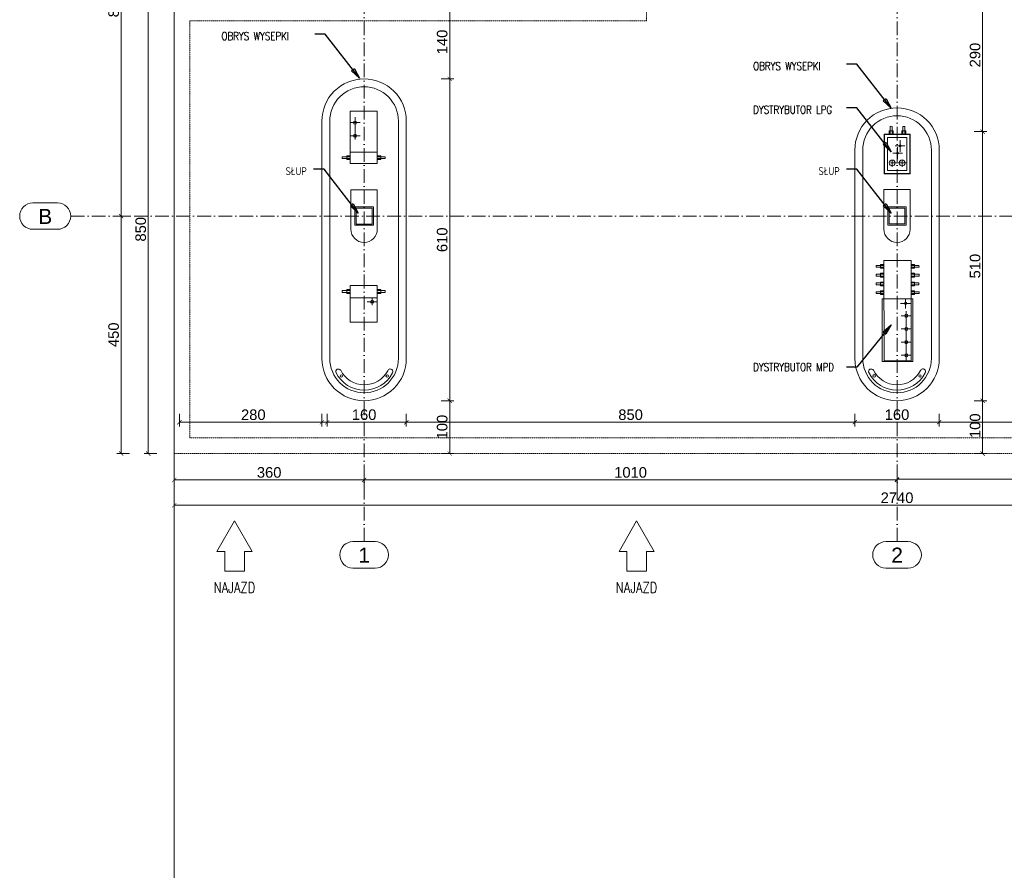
# Model space of a CAD drawing. Extents: x 64716 to 7565828, y -160732 to 5881792.
# Tile 138 of 160: x 263874 to 282535, y -39484 to -23364. Entities that reach past the tile are written whole.
import ezdxf

# ---------------------------------------------------------------- set-up
doc = ezdxf.new("R2010")
doc.units = 0
doc.header["$MEASUREMENT"] = 0
for name, pattern in [('DASHDOT', [20, 13, -3.4, 0.2, -3.4]), ('DASHED', [19.05, 12.7, -6.35]), ('Przerywana', [500, 300, -200])]:
    doc.linetypes.add(name, pattern=pattern)
for name, color, linetype, lineweight in [('-AGP1_widokowe', 7, 'Continuous', 15), ('a___wymiary', 46, 'Continuous', 18), ('BK_Opisy', 31, 'Continuous', 20), ('BK_Osie', 6, 'DASHDOT', 5), ('linii', 7, 'Continuous', 15), ('Wiata', 250, 'Continuous', 20)]:
    doc.layers.add(name, color=color, linetype=linetype, lineweight=lineweight)
for name, color, linetype in [('100_rzut_okna', 1, 'Continuous'), ('g dystrybutory', 7, 'Continuous'), ('TB_WYMIAROWANIE', 5, 'Continuous')]:
    doc.layers.add(name, color=color, linetype=linetype)
doc.layers.add('SHARY', color=7, linetype='Continuous', lineweight=15, true_color=0xa5a5a5)
doc.styles.add('ARIAL', font='arial.ttf')
doc.styles.add('ROMANS', font='simplex.shx', dxfattribs={"width": 0.8, "oblique": 15})
doc.styles.add('styl1', font='simplex.shx', dxfattribs={"oblique": 5})
doc.dimstyles.new('1_100', dxfattribs={"dimscale": 10, "dimtxt": 25, "dimasz": 20, "dimexe": 10, "dimexo": 10, "dimgap": 1, "dimtad": 0, "dimdec": 0, "dimzin": 0, "dimdsep": 46, "dimtxsty": 'ROMANS', "dimblk1": 'OBLIQUE', "dimblk2": 'OBLIQUE', "dimsah": 1, "dimcen": 0, "dimdle": 10, "dimclrd": 256, "dimclre": 256, "dimclrt": 2, "dimadec": 0, "dimazin": 0, "dimtfac": 0.4, "dimtdec": 0, "dimtmove": 0, "dimatfit": 3, "dimldrblk": 'CLOSEDBLANK', "dimfxl": 1, "dimtvp": 1, "dimtolj": 1, "dimtzin": 0, "dimarcsym": 0})
doc.dimstyles.new('mosstowy 1-100', dxfattribs={"dimscale": 20, "dimtxt": 10, "dimasz": 4, "dimexe": 4, "dimexo": 4, "dimgap": 2, "dimtad": 1, "dimdec": 0, "dimlfac": 0.1, "dimtxsty": 'ARIAL', "dimblk": 'ARCHTICK', "dimcen": 4, "dimclrd": 4, "dimclre": 4, "dimclrt": 256, "dimadec": 0, "dimazin": 0, "dimtfac": 1, "dimtdec": 0, "dimtmove": 1, "dimatfit": 3, "dimfxl": 8, "dimfxlon": 1, "dimlwd": 9, "dimlwe": 9, "dimarcsym": 0})

# ---------------------------------------------------------------- blocks, each defined once
blk = doc.blocks.new('_ArchTick')
at = {"layer": '100_rzut_okna', "color": 0, "linetype": 'Continuous', "const_width": 0.15}
blk.add_lwpolyline([(-0.5, -0.5), (0.5, 0.5)], dxfattribs=at)
blk = doc.blocks.new('*D1407')
at = {"layer": 'a___wymiary', "color": 4, "lineweight": 9}
for p, q in [((280502, -32234), (280502, -31994)), ((290602, -32074), (280502, -32074)), ((290602, -32234), (290602, -31994))]:
    blk.add_line(p, q, dxfattribs=at)
at = {"layer": 'Defpoints', "color": 0}
for p in [(280502, -32074), (280502, -32903), (290602, -32903)]:
    blk.add_point(p, dxfattribs=at)
at = {"layer": 'a___wymiary', "color": 4, "lineweight": 9, "xscale": 80, "yscale": 80, "zscale": 80, "rotation": 180}
blk.add_blockref('_ArchTick', (280502, -32074), dxfattribs=at)
at = {"layer": 'a___wymiary', "color": 4, "lineweight": 9, "xscale": 80, "yscale": 80, "zscale": 80}
blk.add_blockref('_ArchTick', (290602, -32074), dxfattribs=at)
at = {"layer": 'a___wymiary', "insert": (285552, -31932), "char_height": 200, "attachment_point": 5, "style": 'ARIAL'}
blk.add_mtext('1010', dxfattribs=at)
blk = doc.blocks.new('*D1408')
at = {"layer": 'a___wymiary', "color": 4, "lineweight": 9}
for p, q in [((270402, -32247), (270402, -32007)), ((280502, -32087), (270402, -32087)), ((280502, -32247), (280502, -32007))]:
    blk.add_line(p, q, dxfattribs=at)
at = {"layer": 'Defpoints', "color": 0}
for p in [(270402, -32087), (270402, -32493), (280502, -32493)]:
    blk.add_point(p, dxfattribs=at)
at = {"layer": 'a___wymiary', "color": 4, "lineweight": 9, "xscale": 80, "yscale": 80, "zscale": 80, "rotation": 180}
blk.add_blockref('_ArchTick', (270402, -32087), dxfattribs=at)
at = {"layer": 'a___wymiary', "color": 4, "lineweight": 9, "xscale": 80, "yscale": 80, "zscale": 80}
blk.add_blockref('_ArchTick', (280502, -32087), dxfattribs=at)
at = {"layer": 'a___wymiary', "insert": (275452, -31945), "char_height": 200, "attachment_point": 5, "style": 'ARIAL'}
blk.add_mtext('1010', dxfattribs=at)
blk = doc.blocks.new('*D1409')
at = {"layer": 'a___wymiary', "color": 4, "lineweight": 9}
for p, q in [((265664, -19086), (265877, -19086)), ((265797, -27086), (265797, -19086)), ((265664, -27086), (265877, -27086))]:
    blk.add_line(p, q, dxfattribs=at)
at = {"layer": 'Defpoints', "color": 0}
for p in [(265584, -19086), (265797, -19086), (265584, -27086)]:
    blk.add_point(p, dxfattribs=at)
at = {"layer": 'a___wymiary', "color": 4, "lineweight": 9, "xscale": 80, "yscale": 80, "zscale": 80}
for p, rotation in [((265797, -19086), 90), ((265797, -27086), 270)]:
    blk.add_blockref('_ArchTick', p, dxfattribs=dict(at, rotation=rotation))
at = {"layer": 'a___wymiary', "insert": (265655, -23086), "char_height": 200, "attachment_point": 5, "rotation": 90, "style": 'ARIAL'}
blk.add_mtext('800', dxfattribs=at)
blk = doc.blocks.new('*D1411')
at = {"layer": 'a___wymiary', "color": 4, "lineweight": 9}
for p, q in [((266802, -31927), (266802, -32167)), ((270402, -32087), (266802, -32087)), ((270402, -31927), (270402, -32167))]:
    blk.add_line(p, q, dxfattribs=at)
at = {"layer": 'Defpoints', "color": 0}
for p in [(266802, -31586), (270402, -31586), (266802, -32087)]:
    blk.add_point(p, dxfattribs=at)
at = {"layer": 'a___wymiary', "color": 4, "lineweight": 9, "xscale": 80, "yscale": 80, "zscale": 80, "rotation": 180}
blk.add_blockref('_ArchTick', (266802, -32087), dxfattribs=at)
at = {"layer": 'a___wymiary', "color": 4, "lineweight": 9, "xscale": 80, "yscale": 80, "zscale": 80}
blk.add_blockref('_ArchTick', (270402, -32087), dxfattribs=at)
at = {"layer": 'a___wymiary', "insert": (268602, -31945), "char_height": 200, "attachment_point": 5, "style": 'ARIAL'}
blk.add_mtext('360', dxfattribs=at)
blk = doc.blocks.new('*D1412')
at = {"layer": 'a___wymiary', "color": 4, "lineweight": 9}
for p, q in [((265957, -27086), (265717, -27086)), ((265797, -27086), (265797, -31586)), ((265957, -31586), (265717, -31586))]:
    blk.add_line(p, q, dxfattribs=at)
at = {"layer": 'Defpoints', "color": 0}
for p in [(267724, -27086), (265797, -31586), (267724, -31586)]:
    blk.add_point(p, dxfattribs=at)
at = {"layer": 'a___wymiary', "color": 4, "lineweight": 9, "xscale": 80, "yscale": 80, "zscale": 80}
for p, rotation in [((265797, -27086), 90), ((265797, -31586), 270)]:
    blk.add_blockref('_ArchTick', p, dxfattribs=dict(at, rotation=rotation))
at = {"layer": 'a___wymiary', "insert": (265655, -29336), "char_height": 200, "attachment_point": 5, "rotation": 90, "style": 'ARIAL'}
blk.add_mtext('450', dxfattribs=at)
blk = doc.blocks.new('*D1414')
at = {"layer": 'a___wymiary', "color": 4, "lineweight": 9}
for p, q in [((266902, -30834), (266902, -31074)), ((269702, -30834), (269702, -31074)), ((266902, -30994), (269702, -30994))]:
    blk.add_line(p, q, dxfattribs=at)
at = {"layer": 'Defpoints', "color": 0}
for p in [(266902, -29622), (269702, -29622), (269702, -30994)]:
    blk.add_point(p, dxfattribs=at)
at = {"layer": 'a___wymiary', "color": 4, "lineweight": 9, "xscale": 80, "yscale": 80, "zscale": 80, "rotation": 180}
blk.add_blockref('_ArchTick', (266902, -30994), dxfattribs=at)
at = {"layer": 'a___wymiary', "color": 4, "lineweight": 9, "xscale": 80, "yscale": 80, "zscale": 80}
blk.add_blockref('_ArchTick', (269702, -30994), dxfattribs=at)
at = {"layer": 'a___wymiary', "insert": (268302, -30852), "char_height": 200, "attachment_point": 5, "style": 'ARIAL'}
blk.add_mtext('280', dxfattribs=at)
blk = doc.blocks.new('*D1418')
at = {"layer": 'a___wymiary', "color": 4, "lineweight": 9}
for p, q in [((271864, -24486), (272104, -24486)), ((272024, -24486), (272024, -30585)), ((271864, -30585), (272104, -30585))]:
    blk.add_line(p, q, dxfattribs=at)
at = {"layer": 'Defpoints', "color": 0}
for p in [(270402, -24486), (270402, -30585), (272024, -30585)]:
    blk.add_point(p, dxfattribs=at)
at = {"layer": 'a___wymiary', "color": 4, "lineweight": 9, "xscale": 80, "yscale": 80, "zscale": 80}
for p, rotation in [((272024, -24486), 90), ((272024, -30585), 270)]:
    blk.add_blockref('_ArchTick', p, dxfattribs=dict(at, rotation=rotation))
at = {"layer": 'a___wymiary', "insert": (271882, -27535), "char_height": 200, "attachment_point": 5, "rotation": 90, "style": 'ARIAL'}
blk.add_mtext('610', dxfattribs=at)
blk = doc.blocks.new('*D1419')
at = {"layer": 'a___wymiary', "color": 4, "lineweight": 9}
for p, q in [((271864, -30585), (272104, -30585)), ((272024, -30585), (272024, -31586)), ((271864, -31586), (272104, -31586))]:
    blk.add_line(p, q, dxfattribs=at)
at = {"layer": 'Defpoints', "color": 0}
for p in [(270402, -30585), (270402, -31586), (272024, -31586)]:
    blk.add_point(p, dxfattribs=at)
at = {"layer": 'a___wymiary', "color": 4, "lineweight": 9, "xscale": 80, "yscale": 80, "zscale": 80}
for p, rotation in [((272024, -30585), 90), ((272024, -31586), 270)]:
    blk.add_blockref('_ArchTick', p, dxfattribs=dict(at, rotation=rotation))
at = {"layer": 'a___wymiary', "insert": (271882, -31085), "char_height": 200, "attachment_point": 5, "rotation": 90, "style": 'ARIAL'}
blk.add_mtext('100', dxfattribs=at)
blk = doc.blocks.new('*D1420')
at = {"layer": 'a___wymiary', "color": 4, "lineweight": 9}
for p, q in [((281964, -25485), (282204, -25485)), ((282124, -25485), (282124, -30585)), ((281964, -30585), (282204, -30585))]:
    blk.add_line(p, q, dxfattribs=at)
at = {"layer": 'Defpoints', "color": 0}
for p in [(280502, -25485), (280502, -30585), (282124, -30585)]:
    blk.add_point(p, dxfattribs=at)
at = {"layer": 'a___wymiary', "color": 4, "lineweight": 9, "xscale": 80, "yscale": 80, "zscale": 80}
for p, rotation in [((282124, -25485), 90), ((282124, -30585), 270)]:
    blk.add_blockref('_ArchTick', p, dxfattribs=dict(at, rotation=rotation))
at = {"layer": 'a___wymiary', "insert": (281982, -28035), "char_height": 200, "attachment_point": 5, "rotation": 90, "style": 'ARIAL'}
blk.add_mtext('510', dxfattribs=at)
blk = doc.blocks.new('*D1421')
at = {"layer": 'a___wymiary', "color": 4, "lineweight": 9}
for p, q in [((281964, -22585), (282204, -22585)), ((282124, -25485), (282124, -22585)), ((281964, -25485), (282204, -25485))]:
    blk.add_line(p, q, dxfattribs=at)
at = {"layer": 'Defpoints', "color": 0}
for p in [(280502, -22585), (282124, -22585), (280502, -25485)]:
    blk.add_point(p, dxfattribs=at)
at = {"layer": 'a___wymiary', "color": 4, "lineweight": 9, "xscale": 80, "yscale": 80, "zscale": 80}
for p, rotation in [((282124, -22585), 90), ((282124, -25485), 270)]:
    blk.add_blockref('_ArchTick', p, dxfattribs=dict(at, rotation=rotation))
at = {"layer": 'a___wymiary', "insert": (281982, -24035), "char_height": 200, "attachment_point": 5, "rotation": 90, "style": 'ARIAL'}
blk.add_mtext('290', dxfattribs=at)
blk = doc.blocks.new('*D1423')
at = {"layer": 'a___wymiary', "color": 4, "lineweight": 9}
for p, q in [((281964, -30585), (282204, -30585)), ((282124, -30585), (282124, -31586)), ((281964, -31586), (282204, -31586))]:
    blk.add_line(p, q, dxfattribs=at)
at = {"layer": 'Defpoints', "color": 0}
for p in [(280502, -30585), (280502, -31586), (282124, -31586)]:
    blk.add_point(p, dxfattribs=at)
at = {"layer": 'a___wymiary', "color": 4, "lineweight": 9, "xscale": 80, "yscale": 80, "zscale": 80}
for p, rotation in [((282124, -30585), 90), ((282124, -31586), 270)]:
    blk.add_blockref('_ArchTick', p, dxfattribs=dict(at, rotation=rotation))
at = {"layer": 'a___wymiary', "insert": (281982, -31059), "char_height": 200, "attachment_point": 5, "rotation": 90, "style": 'ARIAL'}
blk.add_mtext('100', dxfattribs=at)
blk = doc.blocks.new('*D1425')
at = {"layer": 'a___wymiary', "color": 4, "lineweight": 9}
for p, q in [((271864, -23086), (272104, -23086)), ((272024, -24486), (272024, -23086)), ((271864, -24486), (272104, -24486))]:
    blk.add_line(p, q, dxfattribs=at)
at = {"layer": 'Defpoints', "color": 0}
for p in [(270402, -23086), (272024, -23086), (270402, -24486)]:
    blk.add_point(p, dxfattribs=at)
at = {"layer": 'a___wymiary', "color": 4, "lineweight": 9, "xscale": 80, "yscale": 80, "zscale": 80}
for p, rotation in [((272024, -23086), 90), ((272024, -24486), 270)]:
    blk.add_blockref('_ArchTick', p, dxfattribs=dict(at, rotation=rotation))
at = {"layer": 'a___wymiary', "insert": (271882, -23786), "char_height": 200, "attachment_point": 5, "rotation": 90, "style": 'ARIAL'}
blk.add_mtext('140', dxfattribs=at)
blk = doc.blocks.new('*D1426')
at = {"layer": 'a___wymiary', "color": 4, "lineweight": 9}
for p, q in [((266471, -23086), (266231, -23086)), ((266311, -31586), (266311, -23086)), ((266471, -31586), (266231, -31586))]:
    blk.add_line(p, q, dxfattribs=at)
at = {"layer": 'Defpoints', "color": 0}
for p in [(266311, -23086), (266902, -23086), (266902, -31586)]:
    blk.add_point(p, dxfattribs=at)
at = {"layer": 'a___wymiary', "color": 4, "lineweight": 9, "xscale": 80, "yscale": 80, "zscale": 80}
for p, rotation in [((266311, -23086), 90), ((266311, -31586), 270)]:
    blk.add_blockref('_ArchTick', p, dxfattribs=dict(at, rotation=rotation))
at = {"layer": 'a___wymiary', "insert": (266169, -27336), "char_height": 200, "attachment_point": 5, "rotation": 90, "style": 'ARIAL'}
blk.add_mtext('850', dxfattribs=at)
blk = doc.blocks.new('*D1428')
at = {"layer": 'a___wymiary', "color": 4, "lineweight": 9}
for p, q in [((266802, -32407), (266802, -32647)), ((294202, -32407), (294202, -32647)), ((266802, -32567), (294202, -32567))]:
    blk.add_line(p, q, dxfattribs=at)
at = {"layer": 'Defpoints', "color": 0}
for p in [(266802, -31586), (294202, -31586), (294202, -32567)]:
    blk.add_point(p, dxfattribs=at)
at = {"layer": 'a___wymiary', "color": 4, "lineweight": 9, "xscale": 80, "yscale": 80, "zscale": 80, "rotation": 180}
blk.add_blockref('_ArchTick', (266802, -32567), dxfattribs=at)
at = {"layer": 'a___wymiary', "color": 4, "lineweight": 9, "xscale": 80, "yscale": 80, "zscale": 80}
blk.add_blockref('_ArchTick', (294202, -32567), dxfattribs=at)
at = {"layer": 'a___wymiary', "insert": (280502, -32425), "char_height": 200, "attachment_point": 5, "style": 'ARIAL'}
blk.add_mtext('2740', dxfattribs=at)
blk = doc.blocks.new('OSIE')
at = {"color": 251, "linetype": 'Continuous'}
for p, q in [((-29978, 4750), (-29511, 4750)), ((-29978, 4250), (-29511, 4250)), ((-23911, -1670), (-23489, -1670)), ((-13811, -1670), (-13389, -1670)), ((-23911, -2170), (-23489, -2170)), ((-13811, -2170), (-13389, -2170))]:
    blk.add_line(p, q, dxfattribs=at)
for centre, start, end in [((-29978, 4500), 90, 270), ((-29511, 4500), 270, 90), ((-23911, -1920), 90, 270), ((-23489, -1920), 270, 90), ((-13811, -1920), 90, 270), ((-13389, -1920), 270, 90)]:
    blk.add_arc(centre, 250, start, end, dxfattribs=at)
at = {"layer": 'BK_Osie', "color": 251, "ltscale": 20}
for p, q in [((-23700, -1670), (-23700, 18000)), ((-13600, -1670), (-13600, 18000)), ((-29261, 4500), (1900, 4500))]:
    blk.add_line(p, q, dxfattribs=at)
at = {"color": 251, "linetype": 'Continuous', "style": 'ARIAL'}
for s, p in [('B', (-29878, 4350)), ('1', (-23811, -2070)), ('2', (-13711, -2070))]:
    blk.add_text(s, height=287, dxfattribs=at).set_placement(p)
blk = doc.blocks.new('dys')
at = {"layer": 'g dystrybutory', "color": 0, "lineweight": 9, "ltscale": 2}
for p, q in [((4219645, 944803, 0), (4220115, 945011, 0)), ((4220115, 945011, 0), (4220886, 943272, 0)), ((4220415, 943064, 0), (4219645, 944803, 0)), ((4220111, 943977, 0), (4219729, 944840, 0)), ((4219687, 944707, 0), (4219861, 944784, 0)), ((4220415, 943064, 0), (4220886, 943272, 0))]:
    blk.add_line(p, q, dxfattribs=at)
at = {"layer": 'g dystrybutory', "color": 0, "linetype": 'Przerywana', "lineweight": 9, "ltscale": 2}
for p, q in [((4219788, 944478, 0), (4219962, 944555, 0)), ((4219890, 944250, 0), (4220063, 944327, 0)), ((4219991, 944021, 0), (4220164, 944098, 0)), ((4220621, 943951, 0), (4220090, 943716, 0)), ((4220097, 943812, 0), (4220271, 943889, 0)), ((4220591, 943938, 0), (4220120, 943729, 0)), ((4220220, 943764, 0), (4220143, 943938, 0))]:
    blk.add_line(p, q, dxfattribs=at)
at = {"layer": 'g dystrybutory', "color": 0, "lineweight": 9, "ltscale": 2, "elevation": 0}
for points in [[(4220090, 943716), (4219610, 944800), (4220141, 945034), (4220621, 943951)], [(4220646, 943814), (4220632, 943846), (4220768, 943907), (4220782, 943875)], [(4220721, 943645), (4220691, 943711), (4220751, 943738), (4220780, 943671)], [(4220713, 943662), (4220699, 943694), (4220835, 943754), (4220850, 943722)], [(4220175, 943606), (4220161, 943638), (4220024, 943577), (4220038, 943545)], [(4220242, 943453), (4220228, 943485), (4220092, 943425), (4220106, 943393)], [(4220183, 943588), (4220153, 943655), (4220093, 943629), (4220123, 943562)], [(4220250, 943436), (4220220, 943503), (4220161, 943476), (4220190, 943410)], [(4220788, 943492), (4220759, 943559), (4220818, 943586), (4220848, 943519)], [(4220781, 943510), (4220766, 943542), (4220903, 943602), (4220917, 943570)], [(4220310, 943301), (4220295, 943333), (4220159, 943273), (4220173, 943241)], [(4220317, 943284), (4220288, 943351), (4220228, 943324), (4220258, 943257)], [(4220856, 943340), (4220826, 943407), (4220886, 943433), (4220915, 943366)], [(4220848, 943358), (4220834, 943389), (4220970, 943450), (4220984, 943418)], [(4220377, 943149), (4220363, 943181), (4220226, 943120), (4220241, 943088)], [(4220385, 943132), (4220355, 943198), (4220296, 943172), (4220325, 943105)]]:
    blk.add_lwpolyline(points, close=True, dxfattribs=at)
blk.add_lwpolyline([(4220621, 943951), (4220141, 945034), (4219610, 944800), (4220090, 943716)], dxfattribs=at)
at = {"layer": 'g dystrybutory', "color": 0, "linetype": 'Przerywana', "lineweight": 9, "ltscale": 2, "elevation": 0}
blk.add_lwpolyline([(4220653, 943797), (4220624, 943864), (4220683, 943890), (4220713, 943823)], close=True, dxfattribs=at)
at = {"layer": 'g dystrybutory', "color": 0, "lineweight": 9, "ltscale": 2}
for centre, radius in [((4219772, 944744, 0), 30), ((4219873, 944516, 0), 30), ((4219974, 944287, 0), 30), ((4220075, 944059, 0), 30), ((4220182, 943849, 0), 21)]:
    blk.add_circle(centre, radius, dxfattribs=at)
at = {"layer": 'g dystrybutory', "color": 0, "lineweight": 9, "extrusion": (-4.68905e-07, 1.03899e-06, 1)}
blk.add_arc((4219915, 944760, -1), 500, 52.5735, 52.6208, dxfattribs=at)
blk = doc.blocks.new('dys lpg2')
at = {"layer": 'g dystrybutory', "color": 0, "lineweight": 9, "ltscale": 2}
for p, q in [((4209300, 929113), (4209733, 929310)), ((4209333, 929299), (4209365, 929313)), ((4209395, 929163), (4209333, 929299)), ((4209365, 929313), (4209427, 929177)), ((4209736, 929317), (4209514, 929217)), ((4209550, 929397), (4209582, 929412)), ((4209612, 929262), (4209550, 929397)), ((4209567, 929313), (4209634, 929343)), ((4209594, 929254), (4209567, 929313)), ((4209582, 929412), (4209644, 929276)), ((4209634, 929343), (4209661, 929284)), ((4209733, 929310), (4210039, 928638)), ((4210048, 928635), (4209736, 929317)), ((4209514, 929217), (4209292, 929116)), ((4209300, 929113), (4209607, 928441)), ((4209351, 929214), (4209417, 929244)), ((4209378, 929155), (4209351, 929214)), ((4209375, 929085), (4209705, 929235)), ((4209444, 929185), (4209378, 929155)), ((4209427, 929177), (4209395, 929163)), ((4209417, 929244), (4209444, 929185)), ((4209661, 929284), (4209594, 929254)), ((4209705, 928935), (4209611, 929141)), ((4209644, 929276), (4209612, 929262)), ((4209965, 928666), (4209705, 929235)), ((4209635, 928515), (4209375, 929085)), ((4209574, 929000), (4209741, 929076)), ((4209586, 928856), (4209753, 928932)), ((4209716, 928790), (4209621, 928996)), ((4209898, 928794), (4209622, 928668)), ((4209854, 928696), (4209805, 928803)), ((4209854, 928696), (4209805, 928803)), ((4209604, 928432), (4210048, 928635)), ((4209607, 928441), (4210039, 928638)), ((4209635, 928515), (4209965, 928666)), ((4209684, 928618), (4209636, 928725))]:
    blk.add_line(p, q, dxfattribs=at)
blk.add_lwpolyline([(4210048, 928635), (4209736, 929318), (4209292, 929116), (4209604, 928432)], close=True, dxfattribs=at)
for centre, radius in [((4209658, 929038), 18.4), ((4209655, 928683), 55.6), ((4209669, 928893), 14.4), ((4209825, 928761), 55.6)]:
    blk.add_circle(centre, radius, dxfattribs=at)
blk = doc.blocks.new('fgdfgdg')
at = {"layer": 'linii', "color": 0, "linetype": 'Continuous'}
for centre in [(7387285.627, 5664768.655), (7387286.352, 5664768.173)]:
    blk.add_circle(centre, 0.025, dxfattribs=at)
for centre, radius, start, end in [((7387285.627, 5664768.754), 0.0502, 359.6409, 169.8157), ((7387286.174, 5664768.691), 0.6, 173.0946, 299.0991), ((7387286.174, 5664768.691), 0.5, 172.7678, 298.7723), ((7387286.444, 5664768.212), 0.0502, 295.8202, 125.6453)]:
    blk.add_arc(centre, radius, start, end, dxfattribs=at)
blk = doc.blocks.new('_ClosedBlank')
at = {"layer": 'TB_WYMIAROWANIE', "color": 0, "lineweight": -2}
for p, q in [((-1, 0.167), (0, 0)), ((-1, 0.167), (-1, -0.167)), ((0, 0), (-1, -0.167))]:
    blk.add_line(p, q, dxfattribs=at)
blk = doc.blocks.new('_Oblique')
at = {"color": 0, "lineweight": -2}
blk.add_line((-0.5, -0.5), (0.5, 0.5), dxfattribs=at)
blk = doc.blocks.new('dys adb')
at = {"layer": 'g dystrybutory', "color": 0, "lineweight": 9, "ltscale": 2}
for p, q in [((2120.027, 50.981), (2119.332, 50.981)), ((2119.332, 50.981), (2119.332, 50.466)), ((2119.794, 50.981), (2119.794, 50.466)), ((2120.027, 50.466), (2120.027, 50.981)), ((2119.332, 50.466), (2120.027, 50.466)), ((2119.652, 50.563), (2119.794, 50.563))]:
    blk.add_line(p, q, dxfattribs=at)
at = {"layer": 'g dystrybutory', "color": 0, "lineweight": 9}
blk.add_line((2119.719, 50.563), (2119.719, 50.656), dxfattribs=at)
at = {"layer": 'g dystrybutory', "color": 0, "linetype": 'Przerywana', "lineweight": 9, "ltscale": 2}
blk.add_line((2119.719, 50.655), (2119.719, 50.466), dxfattribs=at)
at = {"layer": 'g dystrybutory', "color": 0, "lineweight": 9, "ltscale": 2}
for points in [[(2119.875, 50.981), (2119.948, 50.981), (2119.948, 51.046), (2119.875, 51.046)], [(2119.894, 50.981), (2119.929, 50.981), (2119.929, 51.13), (2119.894, 51.13)], [(2119.894, 50.466), (2119.929, 50.466), (2119.929, 50.316), (2119.894, 50.316)]]:
    blk.add_lwpolyline(points, close=True, dxfattribs=at)
at = {"layer": 'g dystrybutory', "color": 0, "linetype": 'Przerywana', "lineweight": 9, "ltscale": 2}
blk.add_lwpolyline([(2119.875, 50.466), (2119.948, 50.466), (2119.948, 50.4), (2119.875, 50.4)], close=True, dxfattribs=at)
at = {"layer": 'g dystrybutory', "color": 0, "lineweight": 9, "ltscale": 2}
blk.add_circle((2119.719, 50.563), 0.03, dxfattribs=at)
blk = doc.blocks.new('dys tir')
at = {"layer": 'g dystrybutory', "color": 0, "lineweight": 9, "ltscale": 2}
for p, q in [((2118.715, 48.18, 0), (2117.72, 48.18, 0)), ((2117.72, 48.18, 0), (2117.72, 47.665, 0)), ((2118.5, 47.758, 0), (2118.5, 48.18, 0)), ((2118.715, 47.665, 0), (2118.715, 48.18, 0)), ((2117.94, 47.665, 0), (2117.94, 47.855, 0)), ((2117.72, 47.665, 0), (2118.715, 47.665, 0)), ((2118.257, 47.758, 0), (2117.835, 47.758, 0)), ((2118.5, 47.758, 0), (2118.5, 47.665, 0))]:
    blk.add_line(p, q, dxfattribs=at)
at = {"layer": 'g dystrybutory', "color": 0, "linetype": 'Przerywana', "lineweight": 9, "ltscale": 2}
blk.add_line((2118.19, 47.665, 0), (2118.19, 47.855, 0), dxfattribs=at)
at = {"layer": 'g dystrybutory', "color": 0, "lineweight": 9}
for p, q in [((2117.94, 47.758, 0), (2117.94, 47.665, 0)), ((2118.19, 47.758, 0), (2118.19, 47.665, 0))]:
    blk.add_line(p, q, dxfattribs=at)
at = {"layer": 'g dystrybutory', "color": 0, "linetype": 'Przerywana', "lineweight": 9, "ltscale": 2, "elevation": 0}
blk.add_lwpolyline([(2118.641, 48.18), (2118.568, 48.18), (2118.568, 48.245), (2118.641, 48.245)], close=True, dxfattribs=at)
at = {"layer": 'g dystrybutory', "color": 0, "lineweight": 9, "ltscale": 2, "elevation": 0}
for points in [[(2118.622, 48.18), (2118.587, 48.18), (2118.587, 48.329), (2118.622, 48.329)], [(2118.641, 47.665), (2118.568, 47.665), (2118.568, 47.6), (2118.641, 47.6)], [(2118.622, 47.665), (2118.587, 47.665), (2118.587, 47.516), (2118.622, 47.516)]]:
    blk.add_lwpolyline(points, close=True, dxfattribs=at)
at = {"layer": 'g dystrybutory', "color": 0, "lineweight": 9, "ltscale": 2}
for centre in [(2117.94, 47.758, 0), (2118.19, 47.758, 0)]:
    blk.add_circle(centre, 0.03, dxfattribs=at)
blk = doc.blocks.new('*D1441')
at = {"layer": 'Defpoints', "color": 0}
for p in [(269602, -29622), (271202, -29786), (271202, -30993)]:
    blk.add_point(p, dxfattribs=at)
at = {"layer": 'linii', "color": 4, "lineweight": 9}
for p, q in [((269602, -30833), (269602, -31073)), ((271202, -30833), (271202, -31073)), ((269602, -30993), (271202, -30993))]:
    blk.add_line(p, q, dxfattribs=at)
at = {"layer": 'linii', "color": 4, "lineweight": 9, "xscale": 80, "yscale": 80, "zscale": 80, "rotation": 180}
blk.add_blockref('_ArchTick', (269602, -30993), dxfattribs=at)
at = {"layer": 'linii', "color": 4, "lineweight": 9, "xscale": 80, "yscale": 80, "zscale": 80}
blk.add_blockref('_ArchTick', (271202, -30993), dxfattribs=at)
at = {"layer": 'linii', "insert": (270402, -30851), "char_height": 200, "attachment_point": 5, "style": 'ARIAL'}
blk.add_mtext('160', dxfattribs=at)
blk = doc.blocks.new('*D1442')
at = {"layer": 'Defpoints', "color": 0}
for p in [(271202, -28403), (279702, -30833), (279702, -30993)]:
    blk.add_point(p, dxfattribs=at)
at = {"layer": 'linii', "color": 4, "lineweight": 9}
for p, q in [((271202, -30833), (271202, -31073)), ((279702, -30913), (279702, -31073)), ((271202, -30993), (279702, -30993))]:
    blk.add_line(p, q, dxfattribs=at)
at = {"layer": 'linii', "color": 4, "lineweight": 9, "xscale": 80, "yscale": 80, "zscale": 80, "rotation": 180}
blk.add_blockref('_ArchTick', (271202, -30993), dxfattribs=at)
at = {"layer": 'linii', "color": 4, "lineweight": 9, "xscale": 80, "yscale": 80, "zscale": 80}
blk.add_blockref('_ArchTick', (279702, -30993), dxfattribs=at)
at = {"layer": 'linii', "insert": (275452, -30851), "char_height": 200, "attachment_point": 5, "style": 'ARIAL'}
blk.add_mtext('850', dxfattribs=at)
blk = doc.blocks.new('*D1444')
at = {"layer": 'Defpoints', "color": 0}
for p in [(281302, -27811), (291399, -28308), (281302, -30993)]:
    blk.add_point(p, dxfattribs=at)
at = {"layer": 'linii', "color": 4, "lineweight": 9}
for p, q in [((281302, -30833), (281302, -31073)), ((291399, -30833), (291399, -31073)), ((291399, -30993), (281302, -30993))]:
    blk.add_line(p, q, dxfattribs=at)
at = {"layer": 'linii', "color": 4, "lineweight": 9, "xscale": 80, "yscale": 80, "zscale": 80, "rotation": 180}
blk.add_blockref('_ArchTick', (281302, -30993), dxfattribs=at)
at = {"layer": 'linii', "color": 4, "lineweight": 9, "xscale": 80, "yscale": 80, "zscale": 80}
blk.add_blockref('_ArchTick', (291399, -30993), dxfattribs=at)
at = {"layer": 'linii', "insert": (286351, -30851), "char_height": 200, "attachment_point": 5, "style": 'ARIAL'}
blk.add_mtext('1010', dxfattribs=at)
blk = doc.blocks.new('*D1445')
at = {"layer": 'Defpoints', "color": 0}
for p in [(279702, -27949), (281302, -28285), (281302, -30992)]:
    blk.add_point(p, dxfattribs=at)
at = {"layer": 'linii', "color": 4, "lineweight": 9}
for p, q in [((279702, -30832), (279702, -31072)), ((281302, -30832), (281302, -31072)), ((279702, -30992), (281302, -30992))]:
    blk.add_line(p, q, dxfattribs=at)
at = {"layer": 'linii', "color": 4, "lineweight": 9, "xscale": 80, "yscale": 80, "zscale": 80, "rotation": 180}
blk.add_blockref('_ArchTick', (279702, -30992), dxfattribs=at)
at = {"layer": 'linii', "color": 4, "lineweight": 9, "xscale": 80, "yscale": 80, "zscale": 80}
blk.add_blockref('_ArchTick', (281302, -30992), dxfattribs=at)
at = {"layer": 'linii', "insert": (280502, -30850), "char_height": 200, "attachment_point": 5, "style": 'ARIAL'}
blk.add_mtext('160', dxfattribs=at)

msp = doc.modelspace()

# ---------------------------------------------------------------- linework, layer by layer
at = {"layer": '-AGP1_widokowe', "linetype": 'DASHED', "ltscale": 0.01}
msp.add_lwpolyline([(294202, -14586), (294202, -31586), (266802, -31586), (266802, -23086), (275452, -23086), (275452, -14586), (294202, -14586)], dxfattribs=at)
msp.add_lwpolyline([(293902, -14886), (293902, -31286), (267102, -31286), (267102, -23386), (275752, -23386), (275752, -14886)], close=True, dxfattribs=at)
at = {"layer": '-AGP1_widokowe', "ltscale": 2}
for points in [[(269602, -29785.2), (269602, -25285.2, -0.4142136), (270402, -24485.2), (270402, -24485.2, -0.4142136), (271202, -25285.2), (271202, -29785.2, -0.4142136), (270402, -30585.2), (270402, -30585.2, -0.4142136)], [(269752, -29785.2), (269752, -25285.2, -0.4142136), (270402, -24635.2, -0.4142136), (271052, -25285.2), (271052, -29785.2, -0.4142136), (270402, -30435.2, -0.4142136)]]:
    msp.add_lwpolyline(points, format="xyb", close=True, dxfattribs=at)
at = {"layer": '-AGP1_widokowe', "ltscale": 2, "elevation": 0}
for points in [[(279702.3, -25834.9), (279702.3, -29784.9, 0.4142136), (280502.3, -30584.9), (280502.3, -30584.9, 0.4142136), (281302.3, -29784.9), (281302.3, -25834.9, 0.4142136), (280502.3, -25034.9), (280502.3, -25034.9, 0.4142136)], [(279852.3, -25834.9), (279852.3, -29784.9, 0.4142136), (280502.3, -30434.9, 0.4142136), (281152.3, -29784.9), (281152.3, -25834.9, 0.4142136), (280502.3, -25184.9, 0.4142136)]]:
    msp.add_lwpolyline(points, format="xyb", close=True, dxfattribs=at)
at = {"layer": 'linii'}
msp.add_lwpolyline([(266802, -14586), (266802, -160732)], dxfattribs=at)
at = {"layer": 'linii', "linetype": 'Continuous', "flags": 128}
msp.add_lwpolyline([(270152, -27336, 1), (270652, -27336), (270652, -26586), (270152, -26586)], format="xyb", close=True, dxfattribs=at)
at = {"layer": 'linii', "color": 0, "linetype": 'Continuous', "elevation": 0}
msp.add_lwpolyline([(280752.3, -27334.9, -1), (280252.3, -27334.9), (280252.3, -26584.9), (280752.3, -26584.9)], format="xyb", close=True, dxfattribs=at)
at = {"layer": 'SHARY'}
for points in [[(267612.6, -33441.6), (267759.1, -33441.6), (267759.1, -33816.6), (268134.1, -33816.6), (268134.1, -33441.6), (268280.5, -33441.6), (267946.6, -32863.2)], [(275232.6, -33441.6), (275379.1, -33441.6), (275379.1, -33816.6), (275754.1, -33816.6), (275754.1, -33441.6), (275900.5, -33441.6), (275566.6, -32863.2)]]:
    msp.add_lwpolyline(points, close=True, dxfattribs=at)
at = {"layer": 'Wiata', "color": 0, "linetype": 'Continuous'}
for points in [[(270227, -26911), (270227, -27261), (270577, -27261), (270577, -26911)], [(270252, -26936), (270252, -27236), (270552, -27236), (270552, -26936)]]:
    msp.add_lwpolyline(points, close=True, dxfattribs=at)
at = {"layer": 'Wiata', "linetype": 'Continuous', "elevation": 0}
for points in [[(280677.3, -26909.9), (280677.3, -27259.9), (280327.3, -27259.9), (280327.3, -26909.9)], [(280652.3, -26934.9), (280652.3, -27234.9), (280352.3, -27234.9), (280352.3, -26934.9)]]:
    msp.add_lwpolyline(points, close=True, dxfattribs=at)
at = {"layer": 'Wiata', "color": 0, "linetype": 'Continuous'}
for centre, radius, start, end in [((270401.9, -29786), 500.1, 331.66361, 331.71088), ((280501.9, -29783.6, 0), 500, 208.28913, 208.3364)]:
    msp.add_arc(centre, radius, start, end, dxfattribs=at)

# ---------------------------------------------------------------- block references
at = {"layer": 'linii'}
msp.add_blockref('OSIE', (294102, -31586), dxfattribs=at)
for name, p, xscale, yscale, zscale, rotation in [('dys tir', (222058.4, 2092615.3, 0), 999.9999999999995, 999.9999999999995, 999.9999999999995, 270.0111782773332), ('dys adb', (321531.3, -2148417.1, 0), 1000, 1000, 1000, 90.0111782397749)]:
    msp.add_blockref(name, p, dxfattribs=dict(at, xscale=xscale, yscale=yscale, zscale=zscale, rotation=rotation))
for name, p, rotation in [('dys lpg2', (-3935065.5, 875809.4, 0), 335.4831665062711), ('dys', (4521875.7, -873080.9, -0.2), 156.1339450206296)]:
    msp.add_blockref(name, p, dxfattribs=dict(at, rotation=rotation))
at = {"layer": 'linii', "color": 0, "linetype": 'Continuous', "lineweight": 18, "xscale": 1000, "yscale": 1000, "zscale": 1000, "rotation": 33.60389962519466}
for p in [(-3017322657.7, -8806603092.5, 0), (-3017312561.4, -8806603092.2, 0)]:
    msp.add_blockref('fgdfgdg', p, dxfattribs=at)

# ---------------------------------------------------------------- texts
at = {"layer": 'BK_Opisy', "style": 'styl1', "width": 0.8}
for s, p in [('OBRYS WYSEPKI', (267698.8, -23750.6)), ('OBRYS WYSEPKI', (277774.9, -24319.2, 0)), ('DYSTRYBUTOR LPG', (277774.8, -25145.6, 0)), ('SŁUP', (268913, -26309.7, 0)), ('SŁUP', (279013.3, -26308.6, 0)), ('DYSTRYBUTOR MPD ', (277774.8, -30023, 0))]:
    msp.add_text(s, height=150, dxfattribs=at).set_placement(p)
at = {"layer": 'SHARY', "style": 'styl1', "width": 0.8}
for p in [(267552, -34226), (275172, -34226)]:
    msp.add_text('NAJAZD', height=200, dxfattribs=at).set_placement(p)

# ---------------------------------------------------------------- dimensions: what is measured, and where the dimension line sits
at = {"layer": 'a___wymiary'}
for base, p1, p2, picture, middle in [((265797, -19086), (265583.6, -27086), (265583.6, -19086), '*D1409', (265654.9, -23086)), ((282124, -22584.7), (280502, -25485.3), (280502, -22584.7), '*D1421', (281981.9, -24035)), ((266311, -23085.6), (266902, -31586), (266902.3, -23085.6), '*D1426', (266168.9, -27335.8)), ((272024, -23085.7), (270402, -24486), (270402, -23085.7), '*D1425', (271881.9, -23785.8)), ((272024, -30584.7), (270402, -24486), (270402.2, -30584.7), '*D1418', (271881.9, -27535.4)), ((282124, -30584.7), (280502, -25485.3), (280502.2, -30584.7), '*D1420', (281981.9, -28035)), ((265797, -31586), (267723.8, -27086), (267723.8, -31586), '*D1412', (265654.9, -29336)), ((272024, -31586), (270402.2, -30584.7), (270402.2, -31586), '*D1419', (271881.9, -31085.4))]:
    dim = msp.add_linear_dim(base=base, p1=p1, p2=p2, angle=90, dimstyle='mosstowy 1-100', override={"dimblk": 'ArchTick'}, dxfattribs=at)
    dim.commit()
    dim.dimension.update_dxf_attribs({"geometry": picture, "text_midpoint": middle})
for base, p1, p2, picture, middle in [((269702.1, -30994.1), (266902, -29621.6), (269702.1, -29622.4), '*D1414', (268302, -30851.9)), ((266802, -32087.1), (270402.2, -31586), (266802, -31586), '*D1411', (268602.1, -31944.9)), ((294202, -32567.1), (266802, -31586), (294202, -31586), '*D1428', (280502, -32424.9)), ((270402, -32087.1), (280502, -32493), (270402, -32493), '*D1408', (275452, -31944.9)), ((280502, -32073.9), (290602, -32902.5), (280502, -32902.5), '*D1407', (285552, -31931.8))]:
    dim = msp.add_linear_dim(base=base, p1=p1, p2=p2, dimstyle='mosstowy 1-100', override={"dimblk": 'ArchTick'}, dxfattribs=at)
    dim.commit()
    dim.dimension.update_dxf_attribs({"geometry": picture, "text_midpoint": middle})
dim = msp.add_linear_dim(base=(282124, -31586), p1=(280502.2, -30584.7), p2=(280502.2, -31586), angle=90, dimstyle='mosstowy 1-100', override={"dimblk": 'ArchTick'}, dxfattribs=at)
dim.commit()
dim.dimension.update_dxf_attribs({"geometry": '*D1423', "text_midpoint": (282124, -31058.8), "dimtype": 160})
at = {"layer": 'linii'}
for base, p1, p2, picture, middle in [((281302.3, -30992.2, 0), (279702.3, -27948.6, 0), (281302.3, -28284.5, 0), '*D1445', (280502.3, -30850.1, 0)), ((281302.1, -30993.3), (291399.3, -28307.9, 0), (281302.1, -27810.8, 0), '*D1444', (286350.7, -30851.2)), ((271202, -30993.3), (269602.1, -29621.7), (271202, -29786), '*D1441', (270402, -30851.2))]:
    dim = msp.add_linear_dim(base=base, p1=p1, p2=p2, dimstyle='mosstowy 1-100', dxfattribs=at)
    dim.commit()
    dim.dimension.update_dxf_attribs({"geometry": picture, "text_midpoint": middle})
dim = msp.add_linear_dim(base=(279702.3, -30993.3), p1=(271202, -28402.7), p2=(279702.3, -30833.3), dimstyle='mosstowy 1-100', override={"dimblk": 'ArchTick'}, dxfattribs=at)
dim.commit()
dim.dimension.update_dxf_attribs({"geometry": '*D1442', "text_midpoint": (275452.1, -30851.2)})

# ---------------------------------------------------------------- leaders
at = {"layer": 'TB_WYMIAROWANIE', "lineweight": 25}
for points in [[(270314.7, -24473), (269666.2, -23637.7), (269466.1, -23637.7)], [(280390.8, -25041.6, 0), (279742.4, -24206.3, 0), (279542.3, -24206.3, 0)], [(280390.8, -25868, 0), (279742.3, -25032.7, 0), (279542.2, -25032.7, 0)], [(270290.5, -27032.1, 0), (269642.1, -26196.8, 0), (269442, -26196.8, 0)], [(280390.8, -27031, 0), (279742.3, -26195.7, 0), (279542.2, -26195.7, 0)], [(280390.8, -29146.8, 0), (279742.3, -29950, 0), (279542.2, -29950, 0)]]:
    msp.add_leader(points, dimstyle='1_100', override={"dimgap": 1, "dimtad": 0}, dxfattribs=at)

doc.saveas('drawing.dxf')
